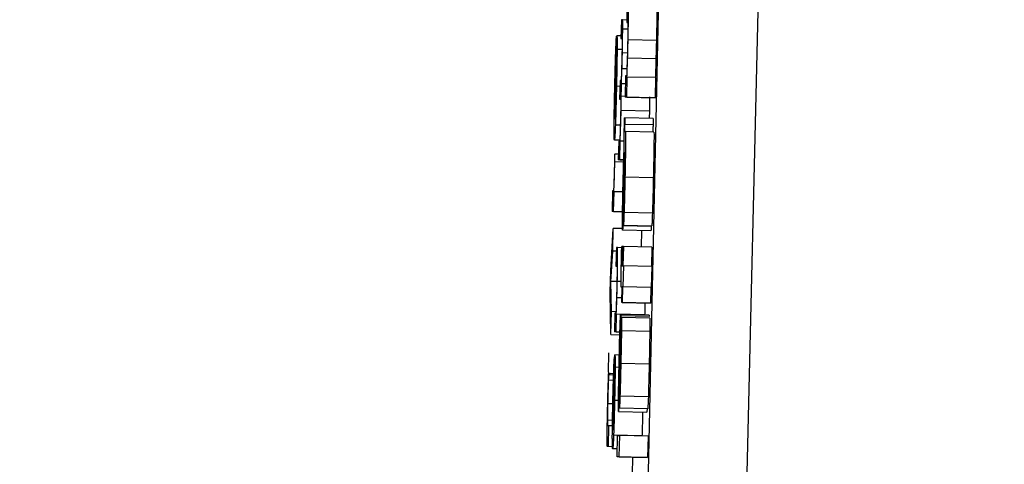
# Model space of a CAD drawing. Header units: inches. Extents: x 170 to 288, y 234 to 248.
# Tile 93 of 192: x 185.975 to 185.9978, y 243.8837 to 243.894. Entities that reach past the tile are written whole.
import ezdxf

# ---------------------------------------------------------------- set-up
doc = ezdxf.new("R2010")
doc.units = ezdxf.units.IN
doc.header["$LTSCALE"] = 0.25
doc.header["$MEASUREMENT"] = 0
doc.layers.add('ANNOTATIONS', color=1, linetype='Continuous')
doc.layers.add('SLIM E GUIDE MOTOR LH', color=7, linetype='Continuous')
doc.styles.add('ARIAL', font='arial.ttf', dxfattribs={"height": 0.09375})
doc.dimstyles.new('STANDARD$0', dxfattribs={"dimtxt": 0.09375, "dimasz": 0.09375, "dimexe": 0.03125, "dimexo": 0.046875, "dimgap": 0.09, "dimtad": 0, "dimtih": 1, "dimtoh": 1, "dimdec": 4, "dimzin": 0, "dimdsep": 46, "dimtxsty": 'ARIAL', "dimcen": 0.09, "dimadec": 0, "dimazin": 0, "dimtfac": 1, "dimtdec": 4, "dimtofl": 0, "dimtmove": 0, "dimatfit": 1, "dimfxl": 1, "dimtolj": 1, "dimtzin": 0, "dimarcsym": 0})

# ---------------------------------------------------------------- blocks, each defined once
blk = doc.blocks.new('*D11')
at = {"layer": 'ANNOTATIONS', "color": 0, "lineweight": -2, "transparency": 16777216}
for p, q in [((185.619147, 244.143778), (187.017616, 244.143778)), ((186.986366, 244.050028), (186.986366, 242.359041)), ((186.986366, 240.233194), (186.986366, 241.924181)), ((185.70893, 240.139444), (187.017616, 240.139444))]:
    blk.add_line(p, q, dxfattribs=at)
at = {"layer": 'ANNOTATIONS', "color": 0, "transparency": 16777216}
for points in [[(186.970741, 244.050028), (187.001991, 244.050028), (186.986366, 244.143778)], [(186.970741, 240.233194), (187.001991, 240.233194), (186.986366, 240.139444)]]:
    blk.add_solid(points, dxfattribs=at)
at = {"layer": 'defpoints', "color": 0, "transparency": 16777216}
for p in [(185.572272, 244.143778), (186.986366, 244.143778), (185.662055, 240.139444)]:
    blk.add_point(p, dxfattribs=at)
at = {"layer": 'ANNOTATIONS', "color": 0, "transparency": 16777216, "insert": (186.986366, 242.141611), "char_height": 0.09375, "attachment_point": 5, "style": 'ARIAL'}
blk.add_mtext('\\A1;OPENING \\PHEIGHT', dxfattribs=at)

msp = doc.modelspace()

# ---------------------------------------------------------------- linework, layer by layer
at = {"layer": 'SLIM E GUIDE MOTOR LH'}
for p, q in [((185.98837, 243.829103), (185.990735, 243.937195)), ((185.993123, 243.937238), (185.990539, 243.829118)), ((185.989072, 243.89442), (185.989061, 243.893929)), ((185.988938, 243.893984), (185.988928, 243.893553)), ((185.988965, 243.893984), (185.988938, 243.893984)), ((185.989062, 243.893981), (185.988965, 243.893984)), ((185.989061, 243.893929), (185.989085, 243.893929)), ((185.988785, 243.891689), (185.988827, 243.893609)), ((185.988822, 243.893574), (185.988812, 243.893096)), ((185.988827, 243.893574), (185.988822, 243.893574)), ((185.98893, 243.893617), (185.988832, 243.893619)), ((185.989089, 243.893769), (185.988968, 243.893772)), ((185.988928, 243.893553), (185.988952, 243.893553)), ((185.989747, 243.893513), (185.989091, 243.893528)), ((185.988791, 243.891709), (185.988823, 243.89314)), ((185.988954, 243.893299), (185.988837, 243.893302)), ((185.989078, 243.89322), (185.988959, 243.893223)), ((185.988816, 243.893095), (185.988812, 243.893096)), ((185.989736, 243.893084), (185.98908, 243.893099)), ((185.988806, 243.892667), (185.988796, 243.892667)), ((185.988811, 243.892874), (185.988802, 243.892874)), ((185.989066, 243.892855), (185.988949, 243.892857)), ((185.989034, 243.892692), (185.989023, 243.892201)), ((185.989057, 243.892692), (185.989034, 243.892692)), ((185.98906, 243.892201), (185.989071, 243.892666)), ((185.989071, 243.892666), (185.989066, 243.892666)), ((185.989727, 243.892652), (185.989071, 243.892666)), ((185.988904, 243.89245), (185.988824, 243.892452)), ((185.988907, 243.892585), (185.988897, 243.892154)), ((185.988927, 243.892585), (185.988907, 243.892585)), ((185.98903, 243.892509), (185.988937, 243.892511)), ((185.989727, 243.892652), (185.989716, 243.892187)), ((185.988801, 243.892414), (185.988789, 243.892415)), ((185.989023, 243.89222), (185.988935, 243.892222)), ((185.98906, 243.892201), (185.989023, 243.892201)), ((185.989679, 243.892187), (185.989023, 243.892201)), ((185.98906, 243.892201), (185.989716, 243.892187)), ((185.988793, 243.892072), (185.988783, 243.892072)), ((185.988897, 243.892154), (185.988923, 243.892154)), ((185.989716, 243.892187), (185.989679, 243.892187)), ((185.988788, 243.891821), (185.98878, 243.891821)), ((185.989585, 243.891875), (185.988929, 243.891889)), ((185.989585, 243.891875), (185.989581, 243.891713)), ((185.988915, 243.891554), (185.988798, 243.891556)), ((185.989012, 243.891726), (185.989017, 243.891726)), ((185.989669, 243.891558), (185.989013, 243.891572)), ((185.989673, 243.891711), (185.989017, 243.891726)), ((185.989014, 243.891409), (185.989033, 243.891409)), ((185.989689, 243.891394), (185.989033, 243.891409)), ((185.988895, 243.891207), (185.988776, 243.89121)), ((185.988876, 243.891187), (185.988866, 243.890756)), ((185.988896, 243.891187), (185.988876, 243.891187)), ((185.988903, 243.890756), (185.988912, 243.891187)), ((185.988912, 243.891187), (185.988908, 243.891187)), ((185.989, 243.891185), (185.988912, 243.891187)), ((185.988788, 243.890883), (185.988782, 243.890883)), ((185.988869, 243.890882), (185.988788, 243.890883)), ((185.989008, 243.890918), (185.989013, 243.890918)), ((185.988991, 243.890702), (185.988785, 243.890706)), ((185.988903, 243.890756), (185.988866, 243.890756)), ((185.988993, 243.890753), (185.988866, 243.890756)), ((185.988903, 243.890756), (185.988993, 243.890754)), ((185.989005, 243.890624), (185.988996, 243.890238)), ((185.989011, 243.890652), (185.989001, 243.890248)), ((185.988992, 243.890542), (185.989003, 243.890542)), ((185.989676, 243.890338), (185.98902, 243.890353)), ((185.988732, 243.890035), (185.988721, 243.889557)), ((185.988751, 243.890035), (185.988732, 243.890035)), ((185.988758, 243.889557), (185.988768, 243.890016)), ((185.988768, 243.890016), (185.988762, 243.890016)), ((185.988973, 243.890011), (185.988768, 243.890016)), ((185.988983, 243.889244), (185.988994, 243.889734)), ((185.988758, 243.889557), (185.988721, 243.889557)), ((185.988964, 243.889551), (185.988721, 243.889557)), ((185.988758, 243.889557), (185.988964, 243.889552)), ((185.988989, 243.889519), (185.988983, 243.88952)), ((185.989655, 243.88952), (185.988999, 243.889535)), ((185.988983, 243.889244), (185.989639, 243.889229)), ((185.988691, 243.888192), (185.988749, 243.88917)), ((185.988738, 243.888644), (185.988749, 243.88917)), ((185.988962, 243.889165), (185.988749, 243.88917)), ((185.98962, 243.889114), (185.988964, 243.889128)), ((185.989628, 243.889216), (185.988972, 243.889231)), ((185.989405, 243.889119), (185.989396, 243.888738)), ((185.988693, 243.887945), (185.988738, 243.888644)), ((185.988819, 243.888642), (185.988738, 243.888644)), ((185.988821, 243.888724), (185.988811, 243.888294)), ((185.988845, 243.888724), (185.988821, 243.888724)), ((185.988945, 243.888722), (185.988845, 243.888724)), ((185.988945, 243.888748), (185.988951, 243.888748)), ((185.988974, 243.888565), (185.988947, 243.888566)), ((185.988978, 243.888747), (185.988951, 243.888748)), ((185.988968, 243.888305), (185.988978, 243.888748)), ((185.988984, 243.888748), (185.988974, 243.888305)), ((185.988978, 243.888748), (185.988984, 243.888748)), ((185.989639, 243.888733), (185.988984, 243.888748)), ((185.989639, 243.888733), (185.98963, 243.888291)), ((185.988969, 243.88837), (185.988943, 243.888371)), ((185.98868, 243.887694), (185.988691, 243.888192)), ((185.988811, 243.888294), (185.988835, 243.888294)), ((185.988945, 243.888305), (185.988968, 243.888305)), ((185.988983, 243.888305), (185.988972, 243.887815)), ((185.988974, 243.888305), (185.988983, 243.888305)), ((185.989639, 243.888291), (185.988983, 243.888305)), ((185.989639, 243.888291), (185.989628, 243.8878)), ((185.988707, 243.887245), (185.988693, 243.887945)), ((185.988835, 243.887942), (185.988693, 243.887945)), ((185.988929, 243.887939), (185.988841, 243.887941)), ((185.988695, 243.886716), (185.98868, 243.887694)), ((185.988957, 243.887815), (185.988935, 243.887814)), ((185.988957, 243.887814), (185.988935, 243.887814)), ((185.988949, 243.887457), (185.988957, 243.887815)), ((185.988963, 243.887815), (185.988955, 243.887457)), ((185.988972, 243.887815), (185.988963, 243.887815)), ((185.989619, 243.8878), (185.988963, 243.887815)), ((185.989628, 243.8878), (185.988972, 243.887815)), ((185.989619, 243.8878), (185.989611, 243.887442)), ((185.989628, 243.8878), (185.989619, 243.8878)), ((185.988951, 243.887562), (185.988832, 243.887564)), ((185.988955, 243.887457), (185.988949, 243.887457)), ((185.989605, 243.887442), (185.988949, 243.887457)), ((185.988955, 243.887457), (185.989611, 243.887442)), ((185.989611, 243.887442), (185.989605, 243.887442)), ((185.988695, 243.886716), (185.988707, 243.887245)), ((185.988811, 243.887242), (185.988707, 243.887245)), ((185.988787, 243.887207), (185.988778, 243.886776)), ((185.98881, 243.887207), (185.988787, 243.887207)), ((185.988814, 243.886776), (185.988823, 243.887185)), ((185.988823, 243.887185), (185.988819, 243.887185)), ((185.989479, 243.88717), (185.988823, 243.887185)), ((185.989578, 243.887166), (185.988922, 243.887181)), ((185.989581, 243.88713), (185.988925, 243.887145)), ((185.988925, 243.886621), (185.988936, 243.887112)), ((185.988936, 243.887112), (185.988938, 243.887112)), ((185.989594, 243.887097), (185.988938, 243.887112)), ((185.989479, 243.88717), (185.989479, 243.887168)), ((185.988814, 243.886776), (185.988778, 243.886776)), ((185.988903, 243.886773), (185.988778, 243.886776)), ((185.988814, 243.886776), (185.988903, 243.886774)), ((185.988932, 243.886912), (185.988924, 243.886912)), ((185.989594, 243.88679), (185.988938, 243.886804)), ((185.988695, 243.886716), (185.988902, 243.886711)), ((185.988639, 243.885848), (185.988649, 243.886292)), ((185.988914, 243.886322), (185.988907, 243.885959)), ((185.988743, 243.884507), (185.988782, 243.886235)), ((185.988777, 243.886204), (185.988767, 243.885773)), ((185.988781, 243.886204), (185.988777, 243.886204)), ((185.988889, 243.886242), (185.988786, 243.886244)), ((185.988903, 243.886089), (185.988891, 243.886089)), ((185.988896, 243.885736), (185.988906, 243.88627)), ((185.988644, 243.885848), (185.988639, 243.885848)), ((185.988883, 243.885957), (185.988792, 243.885959)), ((185.98958, 243.886028), (185.988924, 243.886043)), ((185.988753, 243.885656), (185.988643, 243.885658)), ((185.988757, 243.885781), (185.98865, 243.885783)), ((185.988656, 243.885813), (185.988675, 243.885813)), ((185.988758, 243.885811), (185.988656, 243.885813)), ((185.988758, 243.885811), (185.988675, 243.885813)), ((185.988749, 243.884525), (185.988778, 243.885813)), ((185.988771, 243.885773), (185.988767, 243.885773)), ((185.988763, 243.885387), (185.988752, 243.885387)), ((185.988767, 243.885573), (185.988758, 243.885574)), ((185.988884, 243.885424), (185.988873, 243.884934)), ((185.988901, 243.885519), (185.988902, 243.885509)), ((185.988758, 243.88516), (185.988746, 243.88516)), ((185.98887, 243.885192), (185.98878, 243.885194)), ((185.989561, 243.885276), (185.988905, 243.885291)), ((185.988739, 243.885112), (185.988627, 243.885115)), ((185.988873, 243.884934), (185.989529, 243.884919)), ((185.989546, 243.885003), (185.98889, 243.885018)), ((185.989531, 243.885004), (185.989529, 243.884919)), ((185.988732, 243.884733), (185.988621, 243.884736)), ((185.988751, 243.884852), (185.98874, 243.884852)), ((185.988648, 243.884606), (185.988624, 243.884606)), ((185.988637, 243.884127), (185.988648, 243.884606)), ((185.98873, 243.884604), (185.988648, 243.884606)), ((185.988746, 243.884626), (185.988739, 243.884626)), ((185.989413, 243.884373), (185.988757, 243.884387)), ((185.988838, 243.883891), (185.988849, 243.884381)), ((185.988849, 243.884381), (185.9889, 243.884381)), ((185.988889, 243.883891), (185.9889, 243.884381)), ((185.989556, 243.884367), (185.9889, 243.884381)), ((185.989556, 243.884367), (185.989545, 243.883876)), ((185.988637, 243.884127), (185.988613, 243.884127)), ((185.98874, 243.884124), (185.988613, 243.884127)), ((185.988842, 243.884074), (185.988736, 243.884076)), ((185.989494, 243.883876), (185.988838, 243.883891)), ((185.988889, 243.883891), (185.988838, 243.883891)), ((185.988889, 243.883891), (185.989545, 243.883876)), ((185.989194, 243.883883), (185.989185, 243.883481)), ((185.989545, 243.883876), (185.989494, 243.883876))]:
    msp.add_line(p, q, dxfattribs=at)
for points, knots in [([(185.989091, 243.893528), (185.989093, 243.89364), (185.989098, 243.893833), (185.989102, 243.894088), (185.989103, 243.894271), (185.989102, 243.894401), (185.989099, 243.894413), (185.989097, 243.89442)], [0, 0, 0, 0, 0.219093, 0.377937, 0.537541, 0.720394, 1, 1, 1, 1]), ([(185.989753, 243.894405), (185.989755, 243.894398), (185.989758, 243.894385), (185.989759, 243.894249), (185.989758, 243.894069), (185.989753, 243.893814), (185.989749, 243.893626), (185.989747, 243.893513)], [0, 0, 0, 0, 0.294675, 0.462574, 0.63192, 0.780671, 1, 1, 1, 1]), ([(185.988968, 243.893772), (185.988968, 243.893811), (185.988969, 243.893904), (185.988967, 243.893973), (185.988966, 243.893981), (185.988965, 243.893984)], [0, 0, 0, 0, 0.297563, 0.706434, 1, 1, 1, 1]), ([(185.989085, 243.893929), (185.989087, 243.893924), (185.989089, 243.893917), (185.989089, 243.893835), (185.989088, 243.893725), (185.989086, 243.893574), (185.989084, 243.893466), (185.989082, 243.893405)], [0, 0, 0, 0, 0.30796, 0.481169, 0.655878, 0.80466, 1, 1, 1, 1]), ([(185.988804, 243.893171), (185.988806, 243.893235), (185.988812, 243.89339), (185.988818, 243.893519), (185.988821, 243.893561), (185.988822, 243.893574)], [0, 0, 0, 0, 0.325, 0.780434, 1, 1, 1, 1]), ([(185.988827, 243.893609), (185.988828, 243.893612), (185.98883, 243.893616), (185.988831, 243.893618), (185.988832, 243.893619)], [0, 0, 0, 0, 0.499615, 1, 1, 1, 1]), ([(185.988832, 243.893619), (185.988833, 243.893615), (185.988836, 243.893603), (185.988838, 243.893493), (185.988838, 243.89335), (185.988837, 243.893302)], [0, 0, 0, 0, 0.301345, 0.767361, 1, 1, 1, 1]), ([(185.988959, 243.893223), (185.988961, 243.893314), (185.988964, 243.893482), (185.988967, 243.893666), (185.988968, 243.893747), (185.988968, 243.893772)], [0, 0, 0, 0, 0.4477795, 0.8278301, 1, 1, 1, 1]), ([(185.988952, 243.893553), (185.988954, 243.893549), (185.988955, 243.893543), (185.988956, 243.893477), (185.988956, 243.893398), (185.988954, 243.893285), (185.988952, 243.893196), (185.988951, 243.893146)], [0, 0, 0, 0, 0.349878, 0.522802, 0.668755, 0.815201, 1, 1, 1, 1]), ([(185.989082, 243.893405), (185.989081, 243.893333), (185.989077, 243.893189), (185.989072, 243.893014), (185.989069, 243.892924), (185.989067, 243.892886)], [0, 0, 0, 0, 0.364079, 0.727432, 1, 1, 1, 1]), ([(185.98908, 243.893099), (185.989082, 243.893154), (185.989086, 243.893292), (185.989089, 243.89344), (185.989091, 243.893528)], [0, 0, 0, 0, 0.4026979, 1, 1, 1, 1]), ([(185.989747, 243.893513), (185.989746, 243.893454), (185.989742, 243.893307), (185.989738, 243.893168), (185.989736, 243.893084)], [0, 0, 0, 0, 0.401617, 1, 1, 1, 1]), ([(185.988784, 243.892407), (185.988786, 243.892497), (185.988791, 243.892715), (185.988798, 243.892979), (185.988803, 243.893127), (185.988804, 243.893171)], [0, 0, 0, 0, 0.326595, 0.798496, 1, 1, 1, 1]), ([(185.988823, 243.89314), (185.988824, 243.893118), (185.988826, 243.893082), (185.988826, 243.892938), (185.988824, 243.89277), (185.988821, 243.892593), (185.988818, 243.892485), (185.988817, 243.89244)], [0, 0, 0, 0, 0.336382, 0.526255, 0.717851, 0.882975, 1, 1, 1, 1]), ([(185.988837, 243.893302), (185.988837, 243.893217), (185.988835, 243.893048), (185.98883, 243.892738), (185.988825, 243.892537), (185.988824, 243.892452)], [0, 0, 0, 0, 0.365472, 0.731467, 1, 1, 1, 1]), ([(185.988951, 243.893146), (185.98895, 243.893095), (185.988948, 243.892992), (185.988944, 243.892855), (185.988941, 243.892785), (185.98894, 243.892751)], [0, 0, 0, 0, 0.334265, 0.668371, 1, 1, 1, 1]), ([(185.988949, 243.892857), (185.988951, 243.892905), (185.988954, 243.89302), (185.988957, 243.893148), (185.988959, 243.893223)], [0, 0, 0, 0, 0.412571, 1, 1, 1, 1]), ([(185.988812, 243.893096), (185.98881, 243.893066), (185.988807, 243.893006), (185.988804, 243.892918), (185.988802, 243.892874)], [0, 0, 0, 0, 0.495454, 1, 1, 1, 1]), ([(185.989067, 243.892886), (185.989065, 243.892831), (185.989062, 243.892737), (185.989059, 243.892694), (185.989057, 243.892692), (185.989057, 243.892692)], [0, 0, 0, 0, 0.537379, 0.912545, 1, 1, 1, 1]), ([(185.989066, 243.892666), (185.989068, 243.89273), (185.989073, 243.89286), (185.989078, 243.893019), (185.98908, 243.893099)], [0, 0, 0, 0, 0.4939332, 1, 1, 1, 1]), ([(185.989736, 243.893084), (185.989734, 243.892996), (185.989729, 243.892838), (185.989724, 243.892709), (185.989722, 243.892652)], [0, 0, 0, 0, 0.557529, 1, 1, 1, 1]), ([(185.988796, 243.892667), (185.988795, 243.892645), (185.988794, 243.8926), (185.988792, 243.892516), (185.98879, 243.892453), (185.988789, 243.892415)], [0, 0, 0, 0, 0.273825, 0.547446, 1, 1, 1, 1]), ([(185.988802, 243.892874), (185.988801, 243.892848), (185.988799, 243.892785), (185.988797, 243.89271), (185.988796, 243.892667)], [0, 0, 0, 0, 0.42526, 1, 1, 1, 1]), ([(185.98894, 243.892751), (185.988938, 243.892709), (185.988933, 243.892603), (185.98893, 243.892587), (185.988928, 243.892585), (185.988927, 243.892585)], [0, 0, 0, 0, 0.360662, 0.916633, 1, 1, 1, 1]), ([(185.988937, 243.892511), (185.988939, 243.892562), (185.988943, 243.892664), (185.988947, 243.892792), (185.988949, 243.892857)], [0, 0, 0, 0, 0.49415, 1, 1, 1, 1]), ([(185.988824, 243.892452), (185.98882, 243.892312), (185.988814, 243.892031), (185.988805, 243.89173), (185.9888, 243.891594), (185.988798, 243.891556)], [0, 0, 0, 0, 0.417916, 0.838613, 1, 1, 1, 1]), ([(185.988817, 243.89244), (185.988815, 243.892352), (185.988811, 243.892179), (185.988807, 243.892036), (185.988805, 243.891966)], [0, 0, 0, 0, 0.505126, 1, 1, 1, 1]), ([(185.988935, 243.892222), (185.988936, 243.892273), (185.988937, 243.892392), (185.988937, 243.892468), (185.988937, 243.892511)], [0, 0, 0, 0, 0.4337113, 1, 1, 1, 1]), ([(185.988769, 243.891534), (185.98877, 243.891618), (185.988772, 243.891788), (185.988777, 243.892105), (185.988782, 243.892315), (185.988784, 243.892407)], [0, 0, 0, 0, 0.358351, 0.717043, 1, 1, 1, 1]), ([(185.988789, 243.892415), (185.988788, 243.892367), (185.988786, 243.892248), (185.988784, 243.892138), (185.988783, 243.892072)], [0, 0, 0, 0, 0.405865, 1, 1, 1, 1]), ([(185.988929, 243.891889), (185.98893, 243.891934), (185.988933, 243.89205), (185.988934, 243.892156), (185.988935, 243.892222)], [0, 0, 0, 0, 0.387376, 1, 1, 1, 1]), ([(185.989591, 243.892207), (185.989591, 243.892166), (185.989589, 243.892062), (185.989587, 243.891946), (185.989585, 243.891875)], [0, 0, 0, 0, 0.387447, 1, 1, 1, 1]), ([(185.988783, 243.892072), (185.988782, 243.892033), (185.988781, 243.891933), (185.988781, 243.891863), (185.98878, 243.891821)], [0, 0, 0, 0, 0.396222, 1, 1, 1, 1]), ([(185.988923, 243.892154), (185.988924, 243.89215), (185.988925, 243.892145), (185.988926, 243.892082), (185.988925, 243.892005), (185.988923, 243.891901), (185.988922, 243.891828), (185.988921, 243.891788)], [0, 0, 0, 0, 0.343441, 0.511312, 0.680948, 0.827338, 1, 1, 1, 1]), ([(185.98878, 243.891821), (185.988781, 243.891791), (185.988781, 243.891717), (185.988783, 243.891699), (185.988785, 243.891689)], [0, 0, 0, 0, 0.396404, 1, 1, 1, 1]), ([(185.988805, 243.891966), (185.988803, 243.891922), (185.988799, 243.891805), (185.988794, 243.891743), (185.988792, 243.891716), (185.988791, 243.891709)], [0, 0, 0, 0, 0.2984, 0.802766, 1, 1, 1, 1]), ([(185.988908, 243.891187), (185.988912, 243.891288), (185.988917, 243.891447), (185.988925, 243.891706), (185.988928, 243.891839), (185.988929, 243.891889)], [0, 0, 0, 0, 0.518787, 0.817005, 1, 1, 1, 1]), ([(185.988921, 243.891788), (185.98892, 243.891736), (185.988917, 243.891631), (185.988913, 243.891488), (185.98891, 243.891415), (185.988909, 243.891378)], [0, 0, 0, 0, 0.325396, 0.650684, 1, 1, 1, 1]), ([(185.988776, 243.89121), (185.988774, 243.891222), (185.98877, 243.891242), (185.988769, 243.891402), (185.988769, 243.891513), (185.988769, 243.891534)], [0, 0, 0, 0, 0.5242977, 0.9095941, 1, 1, 1, 1]), ([(185.988798, 243.891556), (185.988796, 243.891493), (185.988789, 243.891334), (185.988782, 243.891226), (185.988778, 243.891215), (185.988776, 243.89121)], [0, 0, 0, 0, 0.276436, 0.692247, 1, 1, 1, 1]), ([(185.989004, 243.891401), (185.989005, 243.891446), (185.989007, 243.891555), (185.98901, 243.891662), (185.989012, 243.891726)], [0, 0, 0, 0, 0.407539, 1, 1, 1, 1]), ([(185.989013, 243.891572), (185.989013, 243.891555), (185.989012, 243.891524), (185.989012, 243.891483), (185.989012, 243.891449), (185.989012, 243.891413), (185.989013, 243.89141), (185.989014, 243.891409)], [0, 0, 0, 0, 0.13978, 0.255711, 0.372135, 0.556828, 1, 1, 1, 1]), ([(185.989017, 243.891726), (185.989017, 243.891702), (185.989016, 243.891666), (185.989014, 243.891614), (185.989014, 243.891586), (185.989013, 243.891572)], [0, 0, 0, 0, 0.487879, 0.740854, 1, 1, 1, 1]), ([(185.989669, 243.891558), (185.989669, 243.891541), (185.989668, 243.891509), (185.989668, 243.891469), (185.989668, 243.891435), (185.989668, 243.891398), (185.989669, 243.891396), (185.98967, 243.891394)], [0, 0, 0, 0, 0.139699, 0.256078, 0.371911, 0.556669, 1, 1, 1, 1]), ([(185.989673, 243.891711), (185.989673, 243.891687), (185.989672, 243.891652), (185.98967, 243.891599), (185.98967, 243.891572), (185.989669, 243.891558)], [0, 0, 0, 0, 0.488387, 0.741225, 1, 1, 1, 1]), ([(185.988909, 243.891378), (185.988907, 243.89134), (185.988903, 243.891245), (185.988899, 243.891193), (185.988897, 243.891188), (185.988896, 243.891187)], [0, 0, 0, 0, 0.307139, 0.779644, 1, 1, 1, 1]), ([(185.989, 243.890959), (185.988999, 243.890972), (185.988998, 243.890992), (185.988998, 243.891079), (185.988999, 243.891182), (185.989002, 243.891295), (185.989003, 243.891367), (185.989004, 243.891401)], [0, 0, 0, 0, 0.319086, 0.503903, 0.689573, 0.856536, 1, 1, 1, 1]), ([(185.989033, 243.891409), (185.989034, 243.891401), (185.989036, 243.891389), (185.989036, 243.891264), (185.989034, 243.891076), (185.989029, 243.890764), (185.989024, 243.890508), (185.98902, 243.890353)], [0, 0, 0, 0, 0.208227, 0.351353, 0.494853, 0.694275, 1, 1, 1, 1]), ([(185.989689, 243.891394), (185.98969, 243.891387), (185.989692, 243.891374), (185.989692, 243.891249), (185.98969, 243.891061), (185.989685, 243.890749), (185.98968, 243.890493), (185.989676, 243.890338)], [0, 0, 0, 0, 0.208213, 0.351511, 0.494864, 0.694273, 1, 1, 1, 1]), ([(185.988782, 243.890883), (185.988781, 243.890866), (185.98878, 243.890832), (185.988779, 243.890778), (185.988778, 243.89074), (185.988778, 243.890719)], [0, 0, 0, 0, 0.309682, 0.619477, 1, 1, 1, 1]), ([(185.988785, 243.890706), (185.988786, 243.890758), (185.988787, 243.890817), (185.988788, 243.890876), (185.988788, 243.890883)], [0, 0, 0, 0, 0.864794, 1, 1, 1, 1]), ([(185.988973, 243.890015), (185.988975, 243.890111), (185.98898, 243.890337), (185.98899, 243.890674), (185.988997, 243.890863), (185.989, 243.890959)], [0, 0, 0, 0, 0.267228, 0.629573, 1, 1, 1, 1]), ([(185.989002, 243.890829), (185.989003, 243.890849), (185.989005, 243.890898), (185.989007, 243.890917), (185.989008, 243.890918), (185.989008, 243.890918)], [0, 0, 0, 0, 0.368641, 0.91033, 1, 1, 1, 1]), ([(185.989013, 243.890918), (185.989011, 243.890871), (185.989009, 243.890776), (185.989006, 243.890675), (185.989005, 243.890624)], [0, 0, 0, 0, 0.495407, 1, 1, 1, 1]), ([(185.989016, 243.890834), (185.989016, 243.890818), (185.989015, 243.890784), (185.989013, 243.890722), (185.989012, 243.890678), (185.989011, 243.890652)], [0, 0, 0, 0, 0.3020885, 0.603703, 1, 1, 1, 1]), ([(185.989014, 243.890338), (185.989016, 243.890434), (185.989019, 243.890578), (185.989022, 243.890754), (185.989023, 243.890854), (185.989023, 243.890912), (185.989022, 243.890917), (185.989021, 243.89092)], [0, 0, 0, 0, 0.342846, 0.509782, 0.678105, 0.824095, 1, 1, 1, 1]), ([(185.989021, 243.89092), (185.98902, 243.890917), (185.989019, 243.890912), (185.989017, 243.890871), (185.989016, 243.890844), (185.989016, 243.890834)], [0, 0, 0, 0, 0.561413, 0.836115, 1, 1, 1, 1]), ([(185.988778, 243.890719), (185.988776, 243.890635), (185.988772, 243.890484), (185.988767, 243.890289), (185.988764, 243.890205), (185.988762, 243.890165)], [0, 0, 0, 0, 0.390737, 0.706215, 1, 1, 1, 1]), ([(185.988762, 243.890016), (185.988765, 243.890089), (185.98877, 243.890204), (185.988778, 243.890438), (185.988782, 243.890603), (185.988784, 243.890693), (185.988785, 243.890706)], [0, 0, 0, 0, 0.4473125, 0.7000104, 0.9548421, 1, 1, 1, 1]), ([(185.988992, 243.890542), (185.988994, 243.890595), (185.988997, 243.890704), (185.989, 243.890787), (185.989002, 243.890829)], [0, 0, 0, 0, 0.489382, 1, 1, 1, 1]), ([(185.988981, 243.890118), (185.988982, 243.890171), (185.988986, 243.890319), (185.98899, 243.890455), (185.988992, 243.890542)], [0, 0, 0, 0, 0.361759, 1, 1, 1, 1]), ([(185.988762, 243.890165), (185.988761, 243.890135), (185.988756, 243.890041), (185.988753, 243.890038), (185.988751, 243.890035)], [0, 0, 0, 0, 0.323823, 1, 1, 1, 1]), ([(185.988996, 243.890238), (185.988994, 243.890152), (185.98899, 243.890007), (185.988985, 243.889831), (185.988983, 243.889757), (185.988982, 243.889731)], [0, 0, 0, 0, 0.486731, 0.816881, 1, 1, 1, 1]), ([(185.989001, 243.890248), (185.988998, 243.890124), (185.988992, 243.889875), (185.988986, 243.889639), (185.988983, 243.88952)], [0, 0, 0, 0, 0.495912, 1, 1, 1, 1]), ([(185.988994, 243.889734), (185.988995, 243.889741), (185.988997, 243.889751), (185.989, 243.88983), (185.989005, 243.889948), (185.989009, 243.890124), (185.989012, 243.89026), (185.989014, 243.890338)], [0, 0, 0, 0, 0.224941, 0.383726, 0.542894, 0.741801, 1, 1, 1, 1]), ([(185.98902, 243.890353), (185.989018, 243.890261), (185.989013, 243.890025), (185.989005, 243.889736), (185.989, 243.889577), (185.988999, 243.889535)], [0, 0, 0, 0, 0.3192232, 0.8172417, 1, 1, 1, 1]), ([(185.989676, 243.890338), (185.989674, 243.890246), (185.989669, 243.89001), (185.989661, 243.889721), (185.989656, 243.889563), (185.989655, 243.88952)], [0, 0, 0, 0, 0.319187, 0.817262, 1, 1, 1, 1]), ([(185.988962, 243.889369), (185.988962, 243.889421), (185.988964, 243.889551), (185.988968, 243.889781), (185.988972, 243.889947), (185.988973, 243.890015)], [0, 0, 0, 0, 0.285271, 0.70561, 1, 1, 1, 1]), ([(185.988975, 243.889757), (185.988975, 243.889805), (185.988977, 243.889914), (185.988979, 243.890045), (185.988981, 243.890118)], [0, 0, 0, 0, 0.437643, 1, 1, 1, 1]), ([(185.988976, 243.889619), (185.988975, 243.889624), (185.988974, 243.889633), (185.988974, 243.889697), (185.988974, 243.889741), (185.988975, 243.889757)], [0, 0, 0, 0, 0.492169, 0.824871, 1, 1, 1, 1]), ([(185.988982, 243.889731), (185.988981, 243.889704), (185.988979, 243.889649), (185.988977, 243.889622), (185.988976, 243.88962), (185.988976, 243.889619)], [0, 0, 0, 0, 0.4129526, 0.8264116, 1, 1, 1, 1]), ([(185.988983, 243.88952), (185.988981, 243.889477), (185.988978, 243.889361), (185.988975, 243.889281), (185.988972, 243.889231)], [0, 0, 0, 0, 0.3686714, 1, 1, 1, 1]), ([(185.988999, 243.889535), (185.988997, 243.889472), (185.988992, 243.889347), (185.988987, 243.889257), (185.988984, 243.889248), (185.988983, 243.889244)], [0, 0, 0, 0, 0.344348, 0.688423, 1, 1, 1, 1]), ([(185.989655, 243.88952), (185.989652, 243.889458), (185.989648, 243.889333), (185.989643, 243.889242), (185.98964, 243.889233), (185.989639, 243.889229)], [0, 0, 0, 0, 0.344017, 0.688444, 1, 1, 1, 1]), ([(185.988964, 243.889128), (185.988963, 243.889136), (185.988961, 243.889149), (185.988961, 243.889255), (185.988961, 243.88934), (185.988962, 243.889369)], [0, 0, 0, 0, 0.445985, 0.812717, 1, 1, 1, 1]), ([(185.988972, 243.889231), (185.988971, 243.889206), (185.988968, 243.889141), (185.988966, 243.889133), (185.988964, 243.889128)], [0, 0, 0, 0, 0.376981, 1, 1, 1, 1]), ([(185.989628, 243.889216), (185.989627, 243.889192), (185.989624, 243.889126), (185.989622, 243.889119), (185.98962, 243.889114)], [0, 0, 0, 0, 0.3769815, 1, 1, 1, 1]), ([(185.988841, 243.887941), (185.988843, 243.888043), (185.988847, 243.888215), (185.98885, 243.888434), (185.988852, 243.888593), (185.98885, 243.888708), (185.988847, 243.888718), (185.988845, 243.888724)], [0, 0, 0, 0, 0.212866, 0.36118, 0.509781, 0.704478, 1, 1, 1, 1]), ([(185.988937, 243.888392), (185.988938, 243.888451), (185.988941, 243.88857), (185.988944, 243.888688), (185.988945, 243.888748)], [0, 0, 0, 0, 0.499231, 1, 1, 1, 1]), ([(185.988947, 243.888566), (185.988946, 243.888541), (185.988945, 243.888486), (185.988944, 243.888417), (185.988943, 243.888381), (185.988943, 243.888371)], [0, 0, 0, 0, 0.356343, 0.809634, 1, 1, 1, 1]), ([(185.988951, 243.888748), (185.98895, 243.888718), (185.988949, 243.888658), (185.988947, 243.888597), (185.988947, 243.888566)], [0, 0, 0, 0, 0.498489, 1, 1, 1, 1]), ([(185.988931, 243.888095), (185.988932, 243.888143), (185.988934, 243.888239), (185.988936, 243.88834), (185.988937, 243.888392)], [0, 0, 0, 0, 0.49042, 1, 1, 1, 1]), ([(185.988943, 243.888371), (185.988943, 243.88836), (185.988943, 243.888332), (185.988943, 243.888309), (185.988944, 243.888307), (185.988945, 243.888305)], [0, 0, 0, 0, 0.192168, 0.490857, 1, 1, 1, 1]), ([(185.988835, 243.888294), (185.988837, 243.888287), (185.988839, 243.888279), (185.988839, 243.888175), (185.988838, 243.888072), (185.988836, 243.887952), (185.988834, 243.887872), (185.988833, 243.887833)], [0, 0, 0, 0, 0.413351, 0.569015, 0.725758, 0.865935, 1, 1, 1, 1]), ([(185.988832, 243.887564), (185.988833, 243.887614), (185.988837, 243.887734), (185.98884, 243.887865), (185.988841, 243.887941)], [0, 0, 0, 0, 0.415634, 1, 1, 1, 1]), ([(185.988929, 243.887888), (185.988929, 243.887915), (185.988929, 243.887968), (185.98893, 243.888054), (185.988931, 243.888095)], [0, 0, 0, 0, 0.514215, 1, 1, 1, 1]), ([(185.988935, 243.887814), (185.988934, 243.887816), (185.988932, 243.887818), (185.98893, 243.887831), (185.988929, 243.887869), (185.988929, 243.887888)], [0, 0, 0, 0, 0.391238, 0.691563, 1, 1, 1, 1]), ([(185.988833, 243.887833), (185.988832, 243.887776), (185.988829, 243.88766), (185.988824, 243.887503), (185.988821, 243.88742), (185.98882, 243.887378)], [0, 0, 0, 0, 0.324495, 0.648035, 1, 1, 1, 1]), ([(185.988819, 243.887185), (185.988821, 243.88724), (185.988825, 243.887352), (185.988829, 243.887493), (185.988832, 243.887564)], [0, 0, 0, 0, 0.4937107, 1, 1, 1, 1]), ([(185.989484, 243.887445), (185.989483, 243.887397), (185.98948, 243.887295), (185.989476, 243.887213), (185.989475, 243.88717)], [0, 0, 0, 0, 0.467812, 1, 1, 1, 1]), ([(185.98882, 243.887378), (185.988817, 243.887321), (185.988814, 243.887227), (185.988811, 243.887213), (185.98881, 243.887207)], [0, 0, 0, 0, 0.611112, 1, 1, 1, 1]), ([(185.988907, 243.886884), (185.988909, 243.886953), (185.988915, 243.887092), (185.98892, 243.887173), (185.988922, 243.887179), (185.988922, 243.887181)], [0, 0, 0, 0, 0.40679, 0.816665, 1, 1, 1, 1]), ([(185.988922, 243.887181), (185.988923, 243.887179), (185.988924, 243.887177), (185.988925, 243.887156), (185.988925, 243.887145)], [0, 0, 0, 0, 0.432016, 1, 1, 1, 1]), ([(185.988925, 243.887145), (185.988925, 243.887117), (185.988926, 243.887068), (185.988925, 243.886959), (185.988924, 243.886912)], [0, 0, 0, 0, 0.566293, 1, 1, 1, 1]), ([(185.988938, 243.887112), (185.988938, 243.8871), (185.98894, 243.887076), (185.98894, 243.886953), (185.988939, 243.886848), (185.988938, 243.886804)], [0, 0, 0, 0, 0.368493, 0.737079, 1, 1, 1, 1]), ([(185.989578, 243.887166), (185.989579, 243.887165), (185.98958, 243.887162), (185.98958, 243.887142), (185.989581, 243.88713)], [0, 0, 0, 0, 0.432019, 1, 1, 1, 1]), ([(185.989594, 243.887097), (185.989594, 243.887085), (185.989596, 243.887061), (185.989596, 243.886938), (185.989595, 243.886833), (185.989594, 243.88679)], [0, 0, 0, 0, 0.368197, 0.736955, 1, 1, 1, 1]), ([(185.988885, 243.886063), (185.988889, 243.886211), (185.988894, 243.88647), (185.988902, 243.886745), (185.988906, 243.886857), (185.988907, 243.886884)], [0, 0, 0, 0, 0.504627, 0.87945, 1, 1, 1, 1]), ([(185.988924, 243.886912), (185.988923, 243.88685), (185.98892, 243.886664), (185.988917, 243.886459), (185.988914, 243.886322)], [0, 0, 0, 0, 0.332203, 1, 1, 1, 1]), ([(185.988938, 243.886804), (185.988938, 243.886737), (185.988935, 243.886561), (185.98893, 243.88629), (185.988926, 243.886102), (185.988924, 243.886043)], [0, 0, 0, 0, 0.296437, 0.781303, 1, 1, 1, 1]), ([(185.989594, 243.88679), (185.989593, 243.886723), (185.989591, 243.886546), (185.989586, 243.886276), (185.989582, 243.886087), (185.98958, 243.886028)], [0, 0, 0, 0, 0.296437, 0.781303, 1, 1, 1, 1]), ([(185.988903, 243.886531), (185.988901, 243.886469), (185.988897, 243.886331), (185.988893, 243.886174), (185.988891, 243.886089)], [0, 0, 0, 0, 0.455503, 1, 1, 1, 1]), ([(185.98891, 243.88669), (185.98891, 243.886686), (185.988909, 243.886679), (185.988906, 243.88662), (185.988904, 243.88656), (185.988903, 243.886531)], [0, 0, 0, 0, 0.339334, 0.679805, 1, 1, 1, 1]), ([(185.988906, 243.88627), (185.988907, 243.886323), (185.988909, 243.886428), (185.988911, 243.886525), (185.988911, 243.886574)], [0, 0, 0, 0, 0.49609, 1, 1, 1, 1]), ([(185.988912, 243.886668), (185.988911, 243.886672), (185.988911, 243.886679), (185.988911, 243.886687), (185.988911, 243.886689), (185.98891, 243.88669)], [0, 0, 0, 0, 0.306678, 0.613454, 1, 1, 1, 1]), ([(185.988911, 243.886574), (185.988912, 243.886591), (185.988912, 243.886636), (185.988912, 243.886656), (185.988912, 243.886668)], [0, 0, 0, 0, 0.385723, 1, 1, 1, 1]), ([(185.988924, 243.886301), (185.988925, 243.886358), (185.988926, 243.886435), (185.988927, 243.886495), (185.988927, 243.886511)], [0, 0, 0, 0, 0.734438, 1, 1, 1, 1]), ([(185.988927, 243.886511), (185.988927, 243.886529), (185.988927, 243.886569), (185.988926, 243.8866), (185.988926, 243.886614), (185.988925, 243.886621)], [0, 0, 0, 0, 0.2798801, 0.635418, 1, 1, 1, 1]), ([(185.988918, 243.886025), (185.988919, 243.886071), (185.988921, 243.886165), (185.988923, 243.886255), (185.988924, 243.886301)], [0, 0, 0, 0, 0.494077, 1, 1, 1, 1]), ([(185.988759, 243.885841), (185.988761, 243.885902), (185.988767, 243.886051), (185.988773, 243.886159), (185.988776, 243.886194), (185.988777, 243.886204)], [0, 0, 0, 0, 0.336172, 0.8199, 1, 1, 1, 1]), ([(185.988782, 243.886235), (185.988782, 243.886237), (185.988784, 243.886241), (185.988785, 243.886243), (185.988786, 243.886244)], [0, 0, 0, 0, 0.500122, 1, 1, 1, 1]), ([(185.988786, 243.886244), (185.988787, 243.88624), (185.98879, 243.886229), (185.988793, 243.886127), (185.988792, 243.885993), (185.988792, 243.885959)], [0, 0, 0, 0, 0.30584, 0.818312, 1, 1, 1, 1]), ([(185.98887, 243.885224), (185.988871, 243.885313), (185.988874, 243.885526), (185.98888, 243.88583), (185.988884, 243.886021), (185.988885, 243.886063)], [0, 0, 0, 0, 0.355637, 0.85786, 1, 1, 1, 1]), ([(185.988891, 243.886089), (185.98889, 243.886027), (185.988887, 243.885882), (185.988884, 243.885721), (185.988883, 243.885638), (185.988883, 243.885624)], [0, 0, 0, 0, 0.3847, 0.891314, 1, 1, 1, 1]), ([(185.988619, 243.885015), (185.988622, 243.885148), (185.988627, 243.885371), (185.988636, 243.885642), (185.988641, 243.885778), (185.988644, 243.885834), (185.988644, 243.885848)], [0, 0, 0, 0, 0.386049, 0.648412, 0.910479, 1, 1, 1, 1]), ([(185.98874, 243.885153), (185.988742, 243.885233), (185.988747, 243.885421), (185.988753, 243.885661), (185.988758, 243.885793), (185.988759, 243.885841)], [0, 0, 0, 0, 0.319505, 0.752365, 1, 1, 1, 1]), ([(185.988792, 243.885959), (185.988792, 243.885886), (185.988791, 243.885741), (185.988786, 243.885461), (185.988782, 243.885274), (185.98878, 243.885194)], [0, 0, 0, 0, 0.361516, 0.724569, 1, 1, 1, 1]), ([(185.988907, 243.885959), (185.988906, 243.885895), (185.988904, 243.885781), (185.988902, 243.885653), (185.988901, 243.885598), (185.988901, 243.885587)], [0, 0, 0, 0, 0.493664, 0.894173, 1, 1, 1, 1]), ([(185.988924, 243.886043), (185.988921, 243.8859), (185.988916, 243.885651), (185.988908, 243.885403), (185.988905, 243.885306), (185.988905, 243.885291)], [0, 0, 0, 0, 0.534559, 0.926287, 1, 1, 1, 1]), ([(185.988909, 243.885649), (185.98891, 243.885703), (185.988914, 243.885819), (185.988917, 243.885953), (185.988918, 243.886025)], [0, 0, 0, 0, 0.458047, 1, 1, 1, 1]), ([(185.98958, 243.886028), (185.989577, 243.885885), (185.989571, 243.885636), (185.989564, 243.885389), (185.989561, 243.885292), (185.989561, 243.885276)], [0, 0, 0, 0, 0.534562, 0.926289, 1, 1, 1, 1]), ([(185.988627, 243.885115), (185.988629, 243.885185), (185.988632, 243.885326), (185.988638, 243.885519), (185.988641, 243.885611), (185.988643, 243.885658)], [0, 0, 0, 0, 0.327124, 0.655226, 1, 1, 1, 1]), ([(185.988643, 243.885658), (185.988644, 243.885683), (185.988647, 243.88574), (185.988649, 243.885768), (185.98865, 243.885783)], [0, 0, 0, 0, 0.437748, 1, 1, 1, 1]), ([(185.98865, 243.885783), (185.988651, 243.885793), (185.988653, 243.885812), (185.988655, 243.885813), (185.988656, 243.885813)], [0, 0, 0, 0, 0.497048, 1, 1, 1, 1]), ([(185.988767, 243.885773), (185.988765, 243.885746), (185.988763, 243.885693), (185.988759, 243.885614), (185.988758, 243.885574)], [0, 0, 0, 0, 0.496225, 1, 1, 1, 1]), ([(185.988778, 243.885813), (185.988779, 243.885786), (185.988782, 243.885748), (185.988781, 243.885574), (185.988779, 243.88542), (185.988776, 243.885282), (185.988775, 243.885204), (185.988774, 243.885183)], [0, 0, 0, 0, 0.451299, 0.619169, 0.788397, 0.940473, 1, 1, 1, 1]), ([(185.988883, 243.885624), (185.988882, 243.885588), (185.988882, 243.885508), (185.988882, 243.885448), (185.988884, 243.885432), (185.988884, 243.885424)], [0, 0, 0, 0, 0.294266, 0.6677586, 1, 1, 1, 1]), ([(185.988888, 243.885278), (185.988889, 243.885338), (185.988891, 243.885482), (185.988894, 243.885642), (185.988896, 243.885736)], [0, 0, 0, 0, 0.413662, 1, 1, 1, 1]), ([(185.988902, 243.885509), (185.988902, 243.885512), (185.988903, 243.885518), (185.988906, 243.88557), (185.988908, 243.885623), (185.988909, 243.885649)], [0, 0, 0, 0, 0.331848, 0.664557, 1, 1, 1, 1]), ([(185.988752, 243.885387), (185.988751, 243.885367), (185.98875, 243.885328), (185.988748, 243.885252), (185.988747, 243.885195), (185.988746, 243.88516)], [0, 0, 0, 0, 0.272661, 0.54528, 1, 1, 1, 1]), ([(185.988758, 243.885574), (185.988757, 243.885546), (185.988755, 243.88549), (185.988753, 243.885422), (185.988752, 243.885387)], [0, 0, 0, 0, 0.490248, 1, 1, 1, 1]), ([(185.988901, 243.885587), (185.988901, 243.885574), (185.988901, 243.885542), (185.988901, 243.885528), (185.988901, 243.885519)], [0, 0, 0, 0, 0.388803, 1, 1, 1, 1]), ([(185.988728, 243.884367), (185.988729, 243.88444), (185.98873, 243.884585), (185.988734, 243.884873), (185.988739, 243.885067), (185.98874, 243.885153)], [0, 0, 0, 0, 0.35497, 0.71155, 1, 1, 1, 1]), ([(185.988746, 243.88516), (185.988745, 243.885115), (185.988743, 243.885008), (185.988741, 243.884909), (185.98874, 243.884852)], [0, 0, 0, 0, 0.415133, 1, 1, 1, 1]), ([(185.98878, 243.885194), (185.988777, 243.885077), (185.988772, 243.884844), (185.988764, 243.884566), (185.988759, 243.884438), (185.988757, 243.884387)], [0, 0, 0, 0, 0.377546, 0.756877, 1, 1, 1, 1]), ([(185.988774, 243.885183), (185.988773, 243.885111), (185.988769, 243.884967), (185.988765, 243.884827), (185.988763, 243.884765), (185.988762, 243.884756)], [0, 0, 0, 0, 0.457711, 0.918975, 1, 1, 1, 1]), ([(185.988873, 243.884934), (185.988872, 243.884944), (185.988869, 243.884961), (185.988869, 243.885097), (185.98887, 243.885194), (185.98887, 243.885224)], [0, 0, 0, 0, 0.4993345, 0.8412024, 1, 1, 1, 1]), ([(185.988888, 243.885055), (185.988887, 243.885081), (185.988887, 243.885128), (185.988888, 243.88523), (185.988888, 243.885278)], [0, 0, 0, 0, 0.531837, 1, 1, 1, 1]), ([(185.988905, 243.885291), (185.988902, 243.885231), (185.988898, 243.88511), (185.988893, 243.885029), (185.988891, 243.885021), (185.98889, 243.885018)], [0, 0, 0, 0, 0.369284, 0.740133, 1, 1, 1, 1]), ([(185.989561, 243.885276), (185.989558, 243.885216), (185.989554, 243.885096), (185.989549, 243.885014), (185.989547, 243.885006), (185.989546, 243.885003)], [0, 0, 0, 0, 0.369274, 0.739685, 1, 1, 1, 1]), ([(185.988608, 243.884364), (185.988609, 243.884435), (185.98861, 243.884577), (185.988615, 243.884812), (185.988618, 243.884958), (185.988619, 243.885015)], [0, 0, 0, 0, 0.37874, 0.755748, 1, 1, 1, 1]), ([(185.988621, 243.884736), (185.988621, 243.884771), (185.988622, 243.884843), (185.988624, 243.884978), (185.988626, 243.88507), (185.988627, 243.885115)], [0, 0, 0, 0, 0.33648, 0.671102, 1, 1, 1, 1]), ([(185.98889, 243.885018), (185.98889, 243.885019), (185.988889, 243.885021), (185.988888, 243.885043), (185.988888, 243.885055)], [0, 0, 0, 0, 0.444737, 1, 1, 1, 1]), ([(185.98943, 243.884921), (185.989429, 243.884892), (185.989426, 243.884748), (185.98942, 243.884552), (185.989415, 243.884423), (185.989413, 243.884373)], [0, 0, 0, 0, 0.131257, 0.660767, 1, 1, 1, 1]), ([(185.988624, 243.884606), (185.988623, 243.88461), (185.988621, 243.884616), (185.98862, 243.88468), (185.988621, 243.884723), (185.988621, 243.884736)], [0, 0, 0, 0, 0.611494, 0.886774, 1, 1, 1, 1]), ([(185.98874, 243.884852), (185.98874, 243.884813), (185.988739, 243.884722), (185.988739, 243.884661), (185.988739, 243.884626)], [0, 0, 0, 0, 0.423514, 1, 1, 1, 1]), ([(185.988762, 243.884756), (185.988761, 243.88472), (185.988757, 243.884616), (185.988753, 243.884558), (185.98875, 243.884533), (185.988749, 243.884525)], [0, 0, 0, 0, 0.261402, 0.770106, 1, 1, 1, 1]), ([(185.988739, 243.884626), (185.988739, 243.884599), (185.98874, 243.884531), (185.988742, 243.884516), (185.988743, 243.884507)], [0, 0, 0, 0, 0.4006793, 1, 1, 1, 1]), ([(185.988613, 243.884127), (185.988612, 243.884133), (185.988609, 243.884142), (185.988607, 243.884228), (185.988608, 243.884324), (185.988608, 243.884364)], [0, 0, 0, 0, 0.47, 0.777078, 1, 1, 1, 1]), ([(185.988736, 243.884076), (185.988734, 243.88408), (185.98873, 243.884092), (185.988728, 243.884198), (185.988728, 243.884337), (185.988728, 243.884367)], [0, 0, 0, 0, 0.337917, 0.85737, 1, 1, 1, 1]), ([(185.988757, 243.884387), (185.988755, 243.884331), (185.988748, 243.884181), (185.988741, 243.884089), (185.988737, 243.88408), (185.988736, 243.884076)], [0, 0, 0, 0, 0.2662165, 0.7120919, 1, 1, 1, 1])]:
    msp.add_open_spline(points, degree=3, knots=knots, dxfattribs=at)

# ---------------------------------------------------------------- dimensions: what is measured, and where the dimension line sits
at = {"layer": 'ANNOTATIONS'}
dim = msp.add_linear_dim(base=(186.986366, 244.143778), p1=(185.662055, 240.139444), p2=(185.572272, 244.143778), angle=90, text='OPENING \\PHEIGHT', dimstyle='STANDARD$0', dxfattribs=at)
dim.commit()
dim.dimension.update_dxf_attribs({"geometry": '*D11', "text_midpoint": (186.986366, 242.141611)})

doc.saveas('drawing.dxf')
